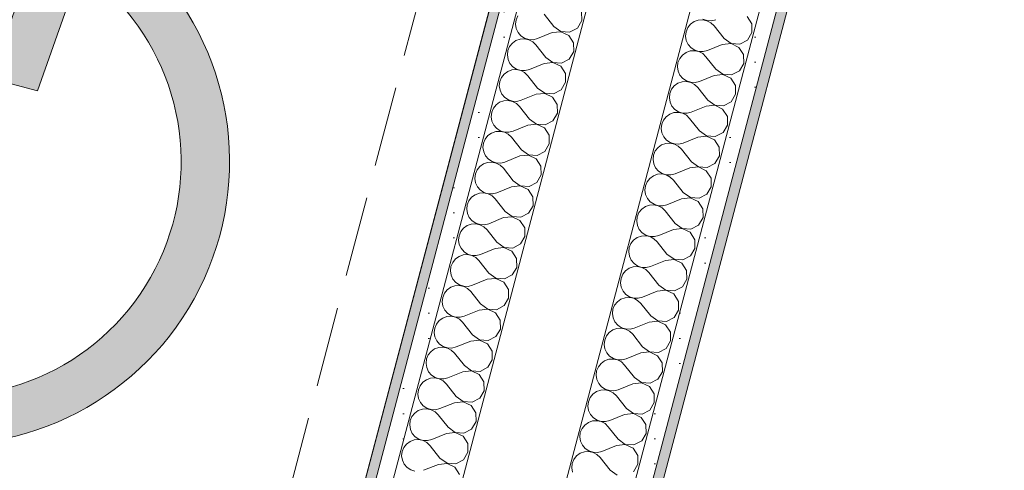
# Model space of a CAD drawing. Header units: millimetres. Extents: x -204291438 to 18864955, y -774833820 to 295284.
# Tile 84 of 87: x 99814 to 101284, y 4116 to 4788. Entities that reach past the tile are written whole.
import ezdxf

# ---------------------------------------------------------------- set-up
doc = ezdxf.new("R2010")
doc.units = ezdxf.units.MM
doc.header["$MEASUREMENT"] = 0
doc.linetypes.add('Krawędzie ukryte', pattern=[170, 120, -50])
for name, color, linetype in [('210-A Strefy', 7, 'Continuous'), ('213-A Wymiarowanie wewnętrzne', 7, 'Continuous'), ('230-A Ściany wewnętrzne', 7, 'Continuous'), ('320-W Umeblowanie', 7, 'Continuous')]:
    doc.layers.add(name, color=color, linetype=linetype)
doc.styles.add('STYL_AUTOMATYCZNY_4', font='arial.ttf')
doc.dimstyles.new('STYL_AUTOMATYCZNY__3', dxfattribs={"dimtxt": 64.999998, "dimasz": 47.5, "dimexe": 0.18, "dimexo": 0.0625, "dimgap": 0, "dimtad": 1, "dimdec": 1, "dimlfac": 0.1, "dimzin": 0, "dimdsep": 46, "dimtxsty": 'STYL_AUTOMATYCZNY_4', "dimblk": 'ARROWHEAD_11', "dimblk1": 'ARROWHEAD_11', "dimblk2": 'ARROWHEAD_11', "dimcen": 0.09, "dimclrd": 30, "dimclre": 30, "dimclrt": 30, "dimazin": 0, "dimtfac": 1, "dimtdec": 4, "dimtmove": 0, "dimatfit": 3, "dimfxl": 0, "dimtolj": 1, "dimtzin": 0, "dimarcsym": 0})
pattern_1 = [(0, (0, 0), (0, 37.5), [0, -37.5])]

# ---------------------------------------------------------------- blocks, each defined once
blk = doc.blocks.new('WC-D_0.6b_83_3', base_point=(103291.1, 3825.5))
at = {"layer": '210-A Strefy', "color": 254, "linetype": 'Continuous', "lineweight": 0, "true_color": 0xdfc8bd, "flags": 128}
blk.add_lwpolyline([(101072, 5226.9), (100501.8, 3065.9), (105288, 1802.9), (105858.2, 3964)], close=True, dxfattribs=at)
blk = doc.blocks.new('WC- NPS_0.6e_89_3', base_point=(99031.6, 4950.1))
at = {"layer": '210-A Strefy', "color": 254, "linetype": 'Continuous', "lineweight": 0, "true_color": 0xdfc8bd, "flags": 128}
blk.add_lwpolyline([(98485.5, 5909.4), (97915.3, 3748.4), (100086, 3175.6), (100656.3, 5336.6)], close=True, dxfattribs=at)
blk = doc.blocks.new('*X2521')
at = {"layer": '230-A Ściany wewnętrzne', "color": 7, "linetype": 'Continuous', "lineweight": 0}
for p, q in [((100907.2, 4782.3), (100900.2, 4793.3)), ((100815.9, 4781.8), (100811.8, 4776.7)), ((100821.3, 4785.6), (100815.9, 4781.8)), ((100827.4, 4787.8), (100821.3, 4785.6)), ((100834, 4788.3), (100827.4, 4787.8)), ((100840.4, 4786.9), (100834, 4788.3)), ((100834.2, 4789.1), (100840.5, 4787.1)), ((100846.2, 4783.8), (100840.4, 4786.9)), ((100840.5, 4787.1), (100847, 4786.9)), ((100851, 4779.3), (100846.2, 4783.8)), ((100847, 4786.9), (100853.4, 4788.5)), ((100865.8, 4760.6), (100851, 4779.3)), ((100907.5, 4769.3), (100907.2, 4782.3)), ((100809.3, 4770.6), (100808.5, 4764.1)), ((100808.5, 4764.1), (100809.5, 4757.6)), ((100811.8, 4776.7), (100809.3, 4770.6)), ((100900.8, 4758.1), (100907.5, 4769.3)), ((100809.5, 4757.6), (100812.3, 4751.6)), ((100812.3, 4751.6), (100816.6, 4746.6)), ((100863.3, 4751.4), (100841.3, 4742.5)), ((100876.3, 4752.8), (100863.3, 4751.4)), ((100865.8, 4760.6), (100876.3, 4753)), ((100876.3, 4753), (100889.3, 4752.1)), ((100888, 4747.2), (100876.3, 4752.8)), ((100889.3, 4752.1), (100900.8, 4758.1)), ((100803.8, 4735.7), (100799.7, 4730.6)), ((100809.1, 4739.6), (100803.8, 4735.7)), ((100815.3, 4741.8), (100809.1, 4739.6)), ((100821.9, 4742.2), (100815.3, 4741.8)), ((100816.6, 4746.6), (100822.1, 4743)), ((100828.3, 4740.9), (100821.9, 4742.2)), ((100822.1, 4743), (100828.3, 4741)), ((100828.3, 4741), (100834.9, 4740.8)), ((100834.1, 4737.8), (100828.3, 4740.9)), ((100838.8, 4733.2), (100834.1, 4737.8)), ((100834.9, 4740.8), (100841.3, 4742.5)), ((100853.6, 4714.6), (100838.8, 4733.2)), ((100895.1, 4736.3), (100888, 4747.2)), ((100895.3, 4723.3), (100895.1, 4736.3)), ((100797.1, 4724.5), (100796.4, 4718)), ((100799.7, 4730.6), (100797.1, 4724.5)), ((100888.7, 4712.1), (100895.3, 4723.3)), ((100796.4, 4718), (100797.4, 4711.5)), ((100797.4, 4711.5), (100800.1, 4705.6)), ((100800.1, 4705.6), (100804.4, 4700.6)), ((100851.2, 4705.4), (100829.1, 4696.4)), ((100864.1, 4706.8), (100851.2, 4705.4)), ((100853.6, 4714.6), (100864.2, 4707)), ((100875.9, 4701.2), (100864.1, 4706.8)), ((100864.2, 4707), (100877.1, 4706)), ((100877.1, 4706), (100888.7, 4712.1)), ((100791.6, 4689.7), (100787.5, 4684.6)), ((100797, 4693.5), (100791.6, 4689.7)), ((100803.1, 4695.7), (100797, 4693.5)), ((100809.7, 4696.2), (100803.1, 4695.7)), ((100804.4, 4700.6), (100809.9, 4697)), ((100816.1, 4694.8), (100809.7, 4696.2)), ((100809.9, 4697), (100816.2, 4695)), ((100821.9, 4691.7), (100816.1, 4694.8)), ((100816.2, 4695), (100822.7, 4694.8)), ((100826.7, 4687.2), (100821.9, 4691.7)), ((100822.7, 4694.8), (100829.1, 4696.4)), ((100882.9, 4690.2), (100875.9, 4701.2)), ((100883.2, 4677.2), (100882.9, 4690.2)), ((100785, 4678.5), (100784.2, 4672)), ((100787.5, 4684.6), (100785, 4678.5)), ((100841.5, 4668.5), (100826.7, 4687.2)), ((100876.5, 4666), (100883.2, 4677.2)), ((100784.2, 4672), (100785.2, 4665.5)), ((100785.2, 4665.5), (100788, 4659.5)), ((100788, 4659.5), (100792.3, 4654.6)), ((100852, 4660.7), (100839, 4659.3)), ((100841.5, 4668.5), (100852, 4660.9)), ((100852, 4660.9), (100865, 4660)), ((100863.7, 4655.1), (100852, 4660.7)), ((100865, 4660), (100876.5, 4666)), ((100784.8, 4647.5), (100779.5, 4643.7)), ((100791, 4649.7), (100784.8, 4647.5)), ((100797.6, 4650.1), (100791, 4649.7)), ((100792.3, 4654.6), (100797.8, 4650.9)), ((100804, 4648.8), (100797.6, 4650.1)), ((100797.8, 4650.9), (100804, 4649)), ((100804, 4649), (100810.6, 4648.8)), ((100809.8, 4645.7), (100804, 4648.8)), ((100814.5, 4641.2), (100809.8, 4645.7)), ((100810.6, 4648.8), (100817, 4650.4)), ((100839, 4659.3), (100817, 4650.4)), ((100870.8, 4644.2), (100863.7, 4655.1)), ((100772.8, 4632.5), (100772.1, 4625.9)), ((100775.4, 4638.5), (100772.8, 4632.5)), ((100779.5, 4643.7), (100775.4, 4638.5)), ((100829.3, 4622.5), (100814.5, 4641.2)), ((100864.4, 4620), (100871, 4631.2)), ((100871, 4631.2), (100870.8, 4644.2)), ((100772.1, 4625.9), (100773.1, 4619.5)), ((100773.1, 4619.5), (100775.8, 4613.5)), ((100829.3, 4622.5), (100839.9, 4614.9)), ((100852.8, 4614), (100864.4, 4620)), ((100772.7, 4601.4), (100767.3, 4597.6)), ((100778.9, 4603.7), (100772.7, 4601.4)), ((100775.8, 4613.5), (100780.1, 4608.5)), ((100785.4, 4604.1), (100778.9, 4603.7)), ((100780.1, 4608.5), (100785.6, 4604.9)), ((100791.8, 4602.7), (100785.4, 4604.1)), ((100785.6, 4604.9), (100791.9, 4602.9)), ((100797.6, 4599.7), (100791.8, 4602.7)), ((100791.9, 4602.9), (100798.4, 4602.7)), ((100798.4, 4602.7), (100804.8, 4604.3)), ((100826.9, 4613.3), (100804.8, 4604.3)), ((100839.8, 4614.7), (100826.9, 4613.3)), ((100851.6, 4609.1), (100839.8, 4614.7)), ((100839.9, 4614.9), (100852.8, 4614)), ((100858.6, 4598.2), (100851.6, 4609.1)), ((100760.7, 4586.4), (100759.9, 4579.9)), ((100763.2, 4592.5), (100760.7, 4586.4)), ((100767.3, 4597.6), (100763.2, 4592.5)), ((100802.4, 4595.1), (100797.6, 4599.7)), ((100817.2, 4576.4), (100802.4, 4595.1)), ((100858.9, 4585.1), (100858.6, 4598.2)), ((100759.9, 4579.9), (100760.9, 4573.4)), ((100760.9, 4573.4), (100763.7, 4567.4)), ((100817.2, 4576.4), (100827.7, 4568.8)), ((100840.7, 4567.9), (100852.2, 4573.9)), ((100852.2, 4573.9), (100858.9, 4585.1)), ((100766.7, 4557.6), (100760.5, 4555.4)), ((100763.7, 4567.4), (100768, 4562.5)), ((100773.3, 4558.1), (100766.7, 4557.6)), ((100768, 4562.5), (100773.5, 4558.9)), ((100779.7, 4556.7), (100773.3, 4558.1)), ((100773.5, 4558.9), (100779.7, 4556.9)), ((100779.7, 4556.9), (100786.3, 4556.7)), ((100785.5, 4553.6), (100779.7, 4556.7)), ((100786.3, 4556.7), (100792.7, 4558.3)), ((100814.7, 4567.2), (100792.7, 4558.3)), ((100827.7, 4568.6), (100814.7, 4567.2)), ((100827.7, 4568.8), (100840.7, 4567.9)), ((100839.4, 4563), (100827.7, 4568.6)), ((100846.5, 4552.1), (100839.4, 4563)), ((100751.1, 4546.4), (100748.5, 4540.4)), ((100755.2, 4551.6), (100751.1, 4546.4)), ((100760.5, 4555.4), (100755.2, 4551.6)), ((100790.2, 4549.1), (100785.5, 4553.6)), ((100805, 4530.4), (100790.2, 4549.1)), ((100846.7, 4539.1), (100846.5, 4552.1)), ((100748.5, 4540.4), (100747.8, 4533.9)), ((100747.8, 4533.9), (100748.8, 4527.4)), ((100748.8, 4527.4), (100751.5, 4521.4)), ((100805, 4530.4), (100815.6, 4522.8)), ((100828.5, 4521.9), (100840.1, 4527.9)), ((100840.1, 4527.9), (100846.7, 4539.1)), ((100751.5, 4521.4), (100755.8, 4516.4)), ((100755.8, 4516.4), (100761.3, 4512.8)), ((100761.3, 4512.8), (100767.6, 4510.8)), ((100802.6, 4521.2), (100780.5, 4512.2)), ((100815.5, 4522.6), (100802.6, 4521.2)), ((100827.3, 4517), (100815.5, 4522.6)), ((100815.6, 4522.8), (100828.5, 4521.9)), ((100834.3, 4506.1), (100827.3, 4517)), ((100738.9, 4500.4), (100736.4, 4494.3)), ((100743, 4505.5), (100738.9, 4500.4)), ((100748.4, 4509.4), (100743, 4505.5)), ((100754.6, 4511.6), (100748.4, 4509.4)), ((100761.1, 4512), (100754.6, 4511.6)), ((100767.5, 4510.6), (100761.1, 4512)), ((100773.3, 4507.6), (100767.5, 4510.6)), ((100767.6, 4510.8), (100774.1, 4510.6)), ((100778.1, 4503), (100773.3, 4507.6)), ((100774.1, 4510.6), (100780.5, 4512.2)), ((100792.9, 4484.4), (100778.1, 4503)), ((100834.6, 4493.1), (100834.3, 4506.1)), ((100736.4, 4494.3), (100735.6, 4487.8)), ((100735.6, 4487.8), (100736.6, 4481.3)), ((100792.9, 4484.4), (100803.4, 4476.7)), ((100827.9, 4481.9), (100834.6, 4493.1)), ((100736.6, 4481.3), (100739.4, 4475.4)), ((100739.4, 4475.4), (100743.7, 4470.4)), ((100743.7, 4470.4), (100749.2, 4466.8)), ((100790.4, 4475.2), (100768.4, 4466.2)), ((100803.4, 4476.6), (100790.4, 4475.2)), ((100803.4, 4476.7), (100816.4, 4475.8)), ((100815.1, 4471), (100803.4, 4476.6)), ((100822.2, 4460), (100815.1, 4471)), ((100816.4, 4475.8), (100827.9, 4481.9)), ((100726.8, 4454.4), (100724.2, 4448.3)), ((100730.9, 4459.5), (100726.8, 4454.4)), ((100736.2, 4463.3), (100730.9, 4459.5)), ((100742.4, 4465.5), (100736.2, 4463.3)), ((100749, 4466), (100742.4, 4465.5)), ((100755.4, 4464.6), (100749, 4466)), ((100749.2, 4466.8), (100755.4, 4464.8)), ((100755.4, 4464.8), (100762, 4464.6)), ((100761.2, 4461.5), (100755.4, 4464.6)), ((100765.9, 4457), (100761.2, 4461.5)), ((100762, 4464.6), (100768.4, 4466.2)), ((100780.7, 4438.3), (100765.9, 4457)), ((100822.4, 4447), (100822.2, 4460)), ((100724.2, 4448.3), (100723.5, 4441.8)), ((100723.5, 4441.8), (100724.5, 4435.3)), ((100815.8, 4435.8), (100822.4, 4447)), ((100724.5, 4435.3), (100727.2, 4429.3)), ((100727.2, 4429.3), (100731.5, 4424.3)), ((100778.3, 4429.1), (100756.2, 4420.2)), ((100791.2, 4430.5), (100778.3, 4429.1)), ((100780.7, 4438.3), (100791.3, 4430.7)), ((100803, 4424.9), (100791.2, 4430.5)), ((100791.3, 4430.7), (100804.2, 4429.8)), ((100810, 4414), (100803, 4424.9)), ((100804.2, 4429.8), (100815.8, 4435.8)), ((100718.7, 4413.4), (100714.6, 4408.3)), ((100724.1, 4417.3), (100718.7, 4413.4)), ((100730.3, 4419.5), (100724.1, 4417.3)), ((100736.8, 4419.9), (100730.3, 4419.5)), ((100731.5, 4424.3), (100737, 4420.7)), ((100743.2, 4418.6), (100736.8, 4419.9)), ((100737, 4420.7), (100743.3, 4418.7)), ((100749, 4415.5), (100743.2, 4418.6)), ((100743.3, 4418.7), (100749.8, 4418.5)), ((100753.8, 4410.9), (100749, 4415.5)), ((100749.8, 4418.5), (100756.2, 4420.2)), ((100768.6, 4392.3), (100753.8, 4410.9)), ((100810.3, 4401), (100810, 4414)), ((100712.1, 4402.2), (100711.3, 4395.7)), ((100711.3, 4395.7), (100712.3, 4389.2)), ((100714.6, 4408.3), (100712.1, 4402.2)), ((100803.6, 4389.8), (100810.3, 4401)), ((100712.3, 4389.2), (100715.1, 4383.3)), ((100715.1, 4383.3), (100719.4, 4378.3)), ((100766.1, 4383.1), (100744.1, 4374.1)), ((100779.1, 4384.5), (100766.1, 4383.1)), ((100768.6, 4392.3), (100779.1, 4384.7)), ((100779.1, 4384.7), (100792.1, 4383.7)), ((100790.8, 4378.9), (100779.1, 4384.5)), ((100792.1, 4383.7), (100803.6, 4389.8)), ((100706.6, 4367.4), (100702.5, 4362.3)), ((100711.9, 4371.2), (100706.6, 4367.4)), ((100718.1, 4373.4), (100711.9, 4371.2)), ((100724.7, 4373.9), (100718.1, 4373.4)), ((100719.4, 4378.3), (100724.9, 4374.7)), ((100731.1, 4372.5), (100724.7, 4373.9)), ((100724.9, 4374.7), (100731.1, 4372.7)), ((100731.1, 4372.7), (100737.7, 4372.5)), ((100736.9, 4369.4), (100731.1, 4372.5)), ((100741.6, 4364.9), (100736.9, 4369.4)), ((100737.7, 4372.5), (100744.1, 4374.1)), ((100797.9, 4367.9), (100790.8, 4378.9)), ((100798.1, 4354.9), (100797.9, 4367.9)), ((100699.9, 4356.2), (100699.2, 4349.7)), ((100702.5, 4362.3), (100699.9, 4356.2)), ((100756.4, 4346.2), (100741.6, 4364.9)), ((100791.5, 4343.7), (100798.1, 4354.9)), ((100699.2, 4349.7), (100700.2, 4343.2)), ((100700.2, 4343.2), (100702.9, 4337.2)), ((100702.9, 4337.2), (100707.2, 4332.3)), ((100754, 4337), (100731.9, 4328.1)), ((100766.9, 4338.4), (100754, 4337)), ((100756.4, 4346.2), (100767, 4338.6)), ((100778.7, 4332.8), (100766.9, 4338.4)), ((100767, 4338.6), (100779.9, 4337.7)), ((100779.9, 4337.7), (100791.5, 4343.7)), ((100699.8, 4325.2), (100694.4, 4321.4)), ((100706, 4327.4), (100699.8, 4325.2)), ((100712.5, 4327.8), (100706, 4327.4)), ((100707.2, 4332.3), (100712.7, 4328.6)), ((100718.9, 4326.5), (100712.5, 4327.8)), ((100712.7, 4328.6), (100719, 4326.7)), ((100724.7, 4323.4), (100718.9, 4326.5)), ((100719, 4326.7), (100725.5, 4326.5)), ((100729.5, 4318.9), (100724.7, 4323.4)), ((100725.5, 4326.5), (100731.9, 4328.1)), ((100785.7, 4321.9), (100778.7, 4332.8)), ((100786, 4308.9), (100785.7, 4321.9)), ((100687.8, 4310.2), (100687, 4303.6)), ((100690.3, 4316.2), (100687.8, 4310.2)), ((100694.4, 4321.4), (100690.3, 4316.2)), ((100744.3, 4300.2), (100729.5, 4318.9)), ((100779.3, 4297.7), (100786, 4308.9)), ((100687, 4303.6), (100688, 4297.2)), ((100688, 4297.2), (100690.8, 4291.2)), ((100754.8, 4292.4), (100741.8, 4291)), ((100744.3, 4300.2), (100754.8, 4292.6)), ((100754.8, 4292.6), (100767.8, 4291.7)), ((100766.5, 4286.8), (100754.8, 4292.4)), ((100767.8, 4291.7), (100779.3, 4297.7)), ((100687.6, 4279.1), (100682.3, 4275.3)), ((100693.8, 4281.4), (100687.6, 4279.1)), ((100690.8, 4291.2), (100695.1, 4286.2)), ((100700.4, 4281.8), (100693.8, 4281.4)), ((100695.1, 4286.2), (100700.6, 4282.6)), ((100706.8, 4280.4), (100700.4, 4281.8)), ((100700.6, 4282.6), (100706.8, 4280.6)), ((100706.8, 4280.6), (100713.4, 4280.4)), ((100712.6, 4277.4), (100706.8, 4280.4)), ((100713.4, 4280.4), (100719.8, 4282)), ((100741.8, 4291), (100719.8, 4282)), ((100773.6, 4275.9), (100766.5, 4286.8)), ((100675.6, 4264.1), (100674.9, 4257.6)), ((100678.2, 4270.2), (100675.6, 4264.1)), ((100682.3, 4275.3), (100678.2, 4270.2)), ((100717.3, 4272.8), (100712.6, 4277.4)), ((100732.1, 4254.1), (100717.3, 4272.8)), ((100767.2, 4251.6), (100773.8, 4262.8)), ((100773.8, 4262.8), (100773.6, 4275.9)), ((100674.9, 4257.6), (100675.9, 4251.1)), ((100675.9, 4251.1), (100678.7, 4245.1)), ((100732.1, 4254.1), (100742.7, 4246.5)), ((100755.6, 4245.6), (100767.2, 4251.6)), ((100681.7, 4235.3), (100675.5, 4233.1)), ((100678.7, 4245.1), (100682.9, 4240.2)), ((100688.2, 4235.8), (100681.7, 4235.3)), ((100682.9, 4240.2), (100688.4, 4236.6)), ((100694.6, 4234.4), (100688.2, 4235.8)), ((100688.4, 4236.6), (100694.7, 4234.6)), ((100700.4, 4231.3), (100694.6, 4234.4)), ((100694.7, 4234.6), (100701.2, 4234.4)), ((100701.2, 4234.4), (100707.6, 4236)), ((100729.7, 4244.9), (100707.6, 4236)), ((100742.6, 4246.3), (100729.7, 4244.9)), ((100754.4, 4240.7), (100742.6, 4246.3)), ((100742.7, 4246.5), (100755.6, 4245.6)), ((100761.4, 4229.8), (100754.4, 4240.7)), ((100666, 4224.1), (100663.5, 4218.1)), ((100670.1, 4229.3), (100666, 4224.1)), ((100675.5, 4233.1), (100670.1, 4229.3)), ((100705.2, 4226.8), (100700.4, 4231.3)), ((100720, 4208.1), (100705.2, 4226.8)), ((100761.7, 4216.8), (100761.4, 4229.8)), ((100663.5, 4218.1), (100662.7, 4211.6)), ((100662.7, 4211.6), (100663.7, 4205.1)), ((100663.7, 4205.1), (100666.5, 4199.1)), ((100720, 4208.1), (100730.5, 4200.5)), ((100743.5, 4199.6), (100755, 4205.6)), ((100755, 4205.6), (100761.7, 4216.8)), ((100669.5, 4189.3), (100663.3, 4187.1)), ((100666.5, 4199.1), (100670.8, 4194.1)), ((100676.1, 4189.7), (100669.5, 4189.3)), ((100670.8, 4194.1), (100676.3, 4190.5)), ((100682.5, 4188.3), (100676.1, 4189.7)), ((100676.3, 4190.5), (100682.5, 4188.5)), ((100689.1, 4188.3), (100695.5, 4189.9)), ((100717.5, 4198.9), (100695.5, 4189.9)), ((100730.5, 4200.3), (100717.5, 4198.9)), ((100730.5, 4200.5), (100743.5, 4199.6)), ((100742.2, 4194.7), (100730.5, 4200.3)), ((100749.3, 4183.8), (100742.2, 4194.7)), ((100653.9, 4178.1), (100651.3, 4172)), ((100658, 4183.2), (100653.9, 4178.1)), ((100663.3, 4187.1), (100658, 4183.2)), ((100682.5, 4188.5), (100689.1, 4188.3)), ((100688.3, 4185.3), (100682.5, 4188.3)), ((100693, 4180.7), (100688.3, 4185.3)), ((100707.8, 4162.1), (100693, 4180.7)), ((100749.5, 4170.8), (100749.3, 4183.8)), ((100651.3, 4172), (100650.6, 4165.5)), ((100650.6, 4165.5), (100651.6, 4159)), ((100707.8, 4162.1), (100718.4, 4154.4)), ((100742.9, 4159.6), (100749.5, 4170.8)), ((100651.6, 4159), (100654.4, 4153.1)), ((100654.4, 4153.1), (100658.6, 4148.1)), ((100658.6, 4148.1), (100664.1, 4144.5)), ((100705.4, 4152.8), (100683.3, 4143.9)), ((100718.3, 4154.3), (100705.4, 4152.8)), ((100730.1, 4148.7), (100718.3, 4154.3)), ((100718.4, 4154.4), (100731.3, 4153.5)), ((100737.1, 4137.7), (100730.1, 4148.7)), ((100731.3, 4153.5), (100742.9, 4159.6)), ((100641.7, 4132), (100639.2, 4126)), ((100645.8, 4137.2), (100641.7, 4132)), ((100651.2, 4141), (100645.8, 4137.2)), ((100657.4, 4143.2), (100651.2, 4141)), ((100663.9, 4143.7), (100657.4, 4143.2)), ((100670.3, 4142.3), (100663.9, 4143.7)), ((100664.1, 4144.5), (100670.4, 4142.5)), ((100676.1, 4139.2), (100670.3, 4142.3)), ((100670.4, 4142.5), (100676.9, 4142.3)), ((100680.9, 4134.7), (100676.1, 4139.2)), ((100676.9, 4142.3), (100683.3, 4143.9)), ((100695.7, 4116), (100680.9, 4134.7)), ((100737.4, 4124.7), (100737.1, 4137.7)), ((100639.2, 4126), (100638.4, 4119.5)), ((100638.4, 4119.5), (100639.4, 4113)), ((100695.7, 4116), (100706.2, 4108.4)), ((100730.7, 4113.5), (100737.4, 4124.7))]:
    blk.add_line(p, q, dxfattribs=at)
blk = doc.blocks.new('*X2522')
at = {"layer": '230-A Ściany wewnętrzne', "color": 7, "linetype": 'Continuous', "lineweight": 0}
for p, q in [((100557.9, 4794.4), (100555.4, 4788.3)), ((100611.9, 4778.4), (100597.1, 4797)), ((100653.6, 4787.1), (100653.3, 4800.1)), ((100555.4, 4788.3), (100554.6, 4781.8)), ((100554.6, 4781.8), (100555.7, 4775.3)), ((100611.9, 4778.4), (100622.4, 4770.7)), ((100646.9, 4775.9), (100653.6, 4787.1)), ((100555.7, 4775.3), (100558.4, 4769.4)), ((100558.4, 4769.4), (100562.7, 4764.4)), ((100562.7, 4764.4), (100568.2, 4760.8)), ((100609.5, 4769.2), (100587.4, 4760.2)), ((100622.4, 4770.6), (100609.5, 4769.2)), ((100622.4, 4770.7), (100635.4, 4769.8)), ((100634.1, 4765), (100622.4, 4770.6)), ((100641.2, 4754), (100634.1, 4765)), ((100635.4, 4769.8), (100646.9, 4775.9)), ((100545.8, 4748.4), (100543.3, 4742.3)), ((100549.9, 4753.5), (100545.8, 4748.4)), ((100555.2, 4757.3), (100549.9, 4753.5)), ((100561.4, 4759.5), (100555.2, 4757.3)), ((100568, 4760), (100561.4, 4759.5)), ((100574.4, 4758.6), (100568, 4760)), ((100568.2, 4760.8), (100574.5, 4758.8)), ((100580.2, 4755.5), (100574.4, 4758.6)), ((100574.5, 4758.8), (100581, 4758.6)), ((100585, 4751), (100580.2, 4755.5)), ((100581, 4758.6), (100587.4, 4760.2)), ((100599.7, 4732.3), (100585, 4751)), ((100641.4, 4741), (100641.2, 4754)), ((100543.3, 4742.3), (100542.5, 4735.8)), ((100542.5, 4735.8), (100543.5, 4729.3)), ((100634.8, 4729.8), (100641.4, 4741)), ((100543.5, 4729.3), (100546.3, 4723.3)), ((100546.3, 4723.3), (100550.6, 4718.3)), ((100550.6, 4718.3), (100556, 4714.7)), ((100597.3, 4723.1), (100575.2, 4714.2)), ((100610.2, 4724.5), (100597.3, 4723.1)), ((100599.7, 4732.3), (100610.3, 4724.7)), ((100622, 4718.9), (100610.2, 4724.5)), ((100610.3, 4724.7), (100623.3, 4723.8)), ((100629, 4708), (100622, 4718.9)), ((100623.3, 4723.8), (100634.8, 4729.8)), ((100537.7, 4707.4), (100533.7, 4702.3)), ((100543.1, 4711.3), (100537.7, 4707.4)), ((100549.3, 4713.5), (100543.1, 4711.3)), ((100555.8, 4713.9), (100549.3, 4713.5)), ((100562.3, 4712.6), (100555.8, 4713.9)), ((100556, 4714.7), (100562.3, 4712.7)), ((100562.3, 4712.7), (100568.9, 4712.5)), ((100568.1, 4709.5), (100562.3, 4712.6)), ((100572.8, 4704.9), (100568.1, 4709.5)), ((100568.9, 4712.5), (100575.2, 4714.2)), ((100587.6, 4686.3), (100572.8, 4704.9)), ((100629.3, 4695), (100629, 4708)), ((100531.1, 4696.2), (100530.3, 4689.7)), ((100530.3, 4689.7), (100531.4, 4683.2)), ((100533.7, 4702.3), (100531.1, 4696.2)), ((100622.6, 4683.8), (100629.3, 4695)), ((100531.4, 4683.2), (100534.1, 4677.3)), ((100534.1, 4677.3), (100538.4, 4672.3)), ((100585.2, 4677.1), (100563.1, 4668.1)), ((100598.1, 4678.5), (100585.2, 4677.1)), ((100587.6, 4686.3), (100598.1, 4678.7)), ((100598.1, 4678.7), (100611.1, 4677.7)), ((100609.8, 4672.9), (100598.1, 4678.5)), ((100611.1, 4677.7), (100622.6, 4683.8)), ((100525.6, 4661.4), (100521.5, 4656.3)), ((100530.9, 4665.2), (100525.6, 4661.4)), ((100537.1, 4667.4), (100530.9, 4665.2)), ((100543.7, 4667.9), (100537.1, 4667.4)), ((100538.4, 4672.3), (100543.9, 4668.7)), ((100550.1, 4666.5), (100543.7, 4667.9)), ((100543.9, 4668.7), (100550.2, 4666.7)), ((100555.9, 4663.4), (100550.1, 4666.5)), ((100550.2, 4666.7), (100556.7, 4666.5)), ((100560.7, 4658.9), (100555.9, 4663.4)), ((100556.7, 4666.5), (100563.1, 4668.1)), ((100616.9, 4661.9), (100609.8, 4672.9)), ((100617.1, 4648.9), (100616.9, 4661.9)), ((100519, 4650.2), (100518.2, 4643.7)), ((100521.5, 4656.3), (100519, 4650.2)), ((100575.4, 4640.2), (100560.7, 4658.9)), ((100610.5, 4637.7), (100617.1, 4648.9)), ((100518.2, 4643.7), (100519.2, 4637.2)), ((100519.2, 4637.2), (100522, 4631.2)), ((100522, 4631.2), (100526.3, 4626.3)), ((100573, 4631), (100550.9, 4622.1)), ((100585.9, 4632.4), (100573, 4631)), ((100575.4, 4640.2), (100586, 4632.6)), ((100597.7, 4626.8), (100585.9, 4632.4)), ((100586, 4632.6), (100599, 4631.7)), ((100599, 4631.7), (100610.5, 4637.7)), ((100518.8, 4619.2), (100513.4, 4615.4)), ((100525, 4621.4), (100518.8, 4619.2)), ((100531.5, 4621.8), (100525, 4621.4)), ((100526.3, 4626.3), (100531.7, 4622.6)), ((100538, 4620.5), (100531.5, 4621.8)), ((100531.7, 4622.6), (100538, 4620.7)), ((100538, 4620.7), (100544.6, 4620.5)), ((100543.8, 4617.4), (100538, 4620.5)), ((100548.5, 4612.9), (100543.8, 4617.4)), ((100544.6, 4620.5), (100550.9, 4622.1)), ((100604.7, 4615.9), (100597.7, 4626.8)), ((100605, 4602.9), (100604.7, 4615.9)), ((100506.8, 4604.2), (100506, 4597.6)), ((100509.4, 4610.2), (100506.8, 4604.2)), ((100513.4, 4615.4), (100509.4, 4610.2)), ((100563.3, 4594.2), (100548.5, 4612.9)), ((100598.3, 4591.7), (100605, 4602.9)), ((100506, 4597.6), (100507.1, 4591.2)), ((100507.1, 4591.2), (100509.8, 4585.2)), ((100573.8, 4586.4), (100560.9, 4585)), ((100563.3, 4594.2), (100573.8, 4586.6)), ((100573.8, 4586.6), (100586.8, 4585.7)), ((100585.5, 4580.8), (100573.8, 4586.4)), ((100586.8, 4585.7), (100598.3, 4591.7)), ((100506.6, 4573.1), (100501.3, 4569.3)), ((100512.8, 4575.4), (100506.6, 4573.1)), ((100509.8, 4585.2), (100514.1, 4580.2)), ((100519.4, 4575.8), (100512.8, 4575.4)), ((100514.1, 4580.2), (100519.6, 4576.6)), ((100525.8, 4574.4), (100519.4, 4575.8)), ((100519.6, 4576.6), (100525.9, 4574.6)), ((100531.6, 4571.4), (100525.8, 4574.4)), ((100525.9, 4574.6), (100532.4, 4574.4)), ((100536.4, 4566.8), (100531.6, 4571.4)), ((100532.4, 4574.4), (100538.8, 4576)), ((100560.9, 4585), (100538.8, 4576)), ((100592.6, 4569.9), (100585.5, 4580.8)), ((100494.7, 4558.1), (100493.9, 4551.6)), ((100497.2, 4564.2), (100494.7, 4558.1)), ((100501.3, 4569.3), (100497.2, 4564.2)), ((100551.1, 4548.1), (100536.4, 4566.8)), ((100586.2, 4545.6), (100592.8, 4556.8)), ((100592.8, 4556.8), (100592.6, 4569.9)), ((100493.9, 4551.6), (100494.9, 4545.1)), ((100494.9, 4545.1), (100497.7, 4539.1)), ((100551.1, 4548.1), (100561.7, 4540.5)), ((100574.7, 4539.6), (100586.2, 4545.6)), ((100500.7, 4529.3), (100494.5, 4527.1)), ((100497.7, 4539.1), (100502, 4534.2)), ((100507.2, 4529.8), (100500.7, 4529.3)), ((100502, 4534.2), (100507.4, 4530.6)), ((100513.7, 4528.4), (100507.2, 4529.8)), ((100507.4, 4530.6), (100513.7, 4528.6)), ((100513.7, 4528.6), (100520.3, 4528.4)), ((100519.5, 4525.3), (100513.7, 4528.4)), ((100520.3, 4528.4), (100526.6, 4530)), ((100548.7, 4538.9), (100526.6, 4530)), ((100561.6, 4540.3), (100548.7, 4538.9)), ((100573.4, 4534.7), (100561.6, 4540.3)), ((100561.7, 4540.5), (100574.7, 4539.6)), ((100580.4, 4523.8), (100573.4, 4534.7)), ((100485.1, 4518.1), (100482.5, 4512.1)), ((100489.1, 4523.3), (100485.1, 4518.1)), ((100494.5, 4527.1), (100489.1, 4523.3)), ((100524.2, 4520.8), (100519.5, 4525.3)), ((100539, 4502.1), (100524.2, 4520.8)), ((100580.7, 4510.8), (100580.4, 4523.8)), ((100482.5, 4512.1), (100481.7, 4505.6)), ((100481.7, 4505.6), (100482.8, 4499.1)), ((100482.8, 4499.1), (100485.5, 4493.1)), ((100539, 4502.1), (100549.5, 4494.5)), ((100562.5, 4493.6), (100574, 4499.6)), ((100574, 4499.6), (100580.7, 4510.8)), ((100488.5, 4483.3), (100482.3, 4481.1)), ((100485.5, 4493.1), (100489.8, 4488.1)), ((100495.1, 4483.7), (100488.5, 4483.3)), ((100489.8, 4488.1), (100495.3, 4484.5)), ((100501.5, 4482.3), (100495.1, 4483.7)), ((100495.3, 4484.5), (100501.6, 4482.5)), ((100508.1, 4482.3), (100514.5, 4483.9)), ((100536.6, 4492.9), (100514.5, 4483.9)), ((100549.5, 4494.3), (100536.6, 4492.9)), ((100549.5, 4494.5), (100562.5, 4493.6)), ((100561.2, 4488.7), (100549.5, 4494.3)), ((100568.3, 4477.8), (100561.2, 4488.7)), ((100472.9, 4472.1), (100470.4, 4466)), ((100477, 4477.2), (100472.9, 4472.1)), ((100482.3, 4481.1), (100477, 4477.2)), ((100507.3, 4479.3), (100501.5, 4482.3)), ((100501.6, 4482.5), (100508.1, 4482.3)), ((100512.1, 4474.7), (100507.3, 4479.3)), ((100526.8, 4456.1), (100512.1, 4474.7)), ((100568.5, 4464.8), (100568.3, 4477.8)), ((100470.4, 4466), (100469.6, 4459.5)), ((100469.6, 4459.5), (100470.6, 4453)), ((100526.8, 4456.1), (100537.4, 4448.4)), ((100561.9, 4453.6), (100568.5, 4464.8)), ((100470.6, 4453), (100473.4, 4447.1)), ((100473.4, 4447.1), (100477.7, 4442.1)), ((100477.7, 4442.1), (100483.1, 4438.5)), ((100524.4, 4446.8), (100502.3, 4437.9)), ((100537.3, 4448.3), (100524.4, 4446.8)), ((100549.1, 4442.7), (100537.3, 4448.3)), ((100537.4, 4448.4), (100550.4, 4447.5)), ((100556.1, 4431.7), (100549.1, 4442.7)), ((100550.4, 4447.5), (100561.9, 4453.6)), ((100460.8, 4426.1), (100458.2, 4420)), ((100464.8, 4431.2), (100460.8, 4426.1)), ((100470.2, 4435), (100464.8, 4431.2)), ((100476.4, 4437.2), (100470.2, 4435)), ((100482.9, 4437.7), (100476.4, 4437.2)), ((100489.4, 4436.3), (100482.9, 4437.7)), ((100483.1, 4438.5), (100489.4, 4436.5)), ((100489.4, 4436.5), (100496, 4436.3)), ((100495.2, 4433.2), (100489.4, 4436.3)), ((100499.9, 4428.7), (100495.2, 4433.2)), ((100496, 4436.3), (100502.3, 4437.9)), ((100514.7, 4410), (100499.9, 4428.7)), ((100556.4, 4418.7), (100556.1, 4431.7)), ((100458.2, 4420), (100457.4, 4413.5)), ((100457.4, 4413.5), (100458.5, 4407)), ((100514.7, 4410), (100525.2, 4402.4)), ((100549.7, 4407.5), (100556.4, 4418.7)), ((100458.5, 4407), (100461.2, 4401)), ((100461.2, 4401), (100465.5, 4396)), ((100465.5, 4396), (100471, 4392.4)), ((100512.3, 4400.8), (100490.2, 4391.9)), ((100525.2, 4402.2), (100512.3, 4400.8)), ((100525.2, 4402.4), (100538.2, 4401.5)), ((100536.9, 4396.6), (100525.2, 4402.2)), ((100544, 4385.7), (100536.9, 4396.6)), ((100538.2, 4401.5), (100549.7, 4407.5)), ((100452.7, 4385.1), (100448.6, 4380)), ((100458, 4389), (100452.7, 4385.1)), ((100464.2, 4391.2), (100458, 4389)), ((100470.8, 4391.6), (100464.2, 4391.2)), ((100477.2, 4390.3), (100470.8, 4391.6)), ((100471, 4392.4), (100477.3, 4390.4)), ((100483, 4387.2), (100477.2, 4390.3)), ((100477.3, 4390.4), (100483.8, 4390.2)), ((100487.8, 4382.6), (100483, 4387.2)), ((100483.8, 4390.2), (100490.2, 4391.9)), ((100502.5, 4364), (100487.8, 4382.6)), ((100544.2, 4372.7), (100544, 4385.7)), ((100446.1, 4373.9), (100445.3, 4367.4)), ((100445.3, 4367.4), (100446.3, 4360.9)), ((100448.6, 4380), (100446.1, 4373.9)), ((100537.6, 4361.5), (100544.2, 4372.7)), ((100446.3, 4360.9), (100449.1, 4355)), ((100449.1, 4355), (100453.4, 4350)), ((100500.1, 4354.8), (100478, 4345.8)), ((100513, 4356.2), (100500.1, 4354.8)), ((100502.5, 4364), (100513.1, 4356.4)), ((100524.8, 4350.6), (100513, 4356.2)), ((100513.1, 4356.4), (100526.1, 4355.4)), ((100526.1, 4355.4), (100537.6, 4361.5)), ((100440.5, 4339.1), (100436.5, 4334)), ((100445.9, 4342.9), (100440.5, 4339.1)), ((100452.1, 4345.1), (100445.9, 4342.9)), ((100458.6, 4345.6), (100452.1, 4345.1)), ((100453.4, 4350), (100458.8, 4346.4)), ((100465.1, 4344.2), (100458.6, 4345.6)), ((100458.8, 4346.4), (100465.1, 4344.4)), ((100465.1, 4344.4), (100471.7, 4344.2)), ((100470.9, 4341.1), (100465.1, 4344.2)), ((100475.6, 4336.6), (100470.9, 4341.1)), ((100471.7, 4344.2), (100478, 4345.8)), ((100490.4, 4317.9), (100475.6, 4336.6)), ((100531.8, 4339.6), (100524.8, 4350.6)), ((100532.1, 4326.6), (100531.8, 4339.6)), ((100433.9, 4327.9), (100433.1, 4321.4)), ((100436.5, 4334), (100433.9, 4327.9)), ((100525.4, 4315.4), (100532.1, 4326.6)), ((100433.1, 4321.4), (100434.2, 4314.9)), ((100434.2, 4314.9), (100436.9, 4308.9)), ((100436.9, 4308.9), (100441.2, 4304)), ((100488, 4308.7), (100465.9, 4299.8)), ((100500.9, 4310.1), (100488, 4308.7)), ((100490.4, 4317.9), (100500.9, 4310.3)), ((100500.9, 4310.3), (100513.9, 4309.4)), ((100512.6, 4304.5), (100500.9, 4310.1)), ((100513.9, 4309.4), (100525.4, 4315.4)), ((100428.4, 4293.1), (100424.3, 4287.9)), ((100433.7, 4296.9), (100428.4, 4293.1)), ((100439.9, 4299.1), (100433.7, 4296.9)), ((100446.5, 4299.5), (100439.9, 4299.1)), ((100441.2, 4304), (100446.7, 4300.3)), ((100452.9, 4298.2), (100446.5, 4299.5)), ((100446.7, 4300.3), (100453, 4298.4)), ((100458.7, 4295.1), (100452.9, 4298.2)), ((100453, 4298.4), (100459.5, 4298.2)), ((100463.5, 4290.6), (100458.7, 4295.1)), ((100459.5, 4298.2), (100465.9, 4299.8)), ((100519.7, 4293.6), (100512.6, 4304.5)), ((100519.9, 4280.6), (100519.7, 4293.6)), ((100421.8, 4281.9), (100421, 4275.3)), ((100424.3, 4287.9), (100421.8, 4281.9)), ((100478.2, 4271.9), (100463.5, 4290.6)), ((100513.3, 4269.4), (100519.9, 4280.6)), ((100421, 4275.3), (100422, 4268.9)), ((100422, 4268.9), (100424.8, 4262.9)), ((100424.8, 4262.9), (100429.1, 4257.9)), ((100475.8, 4262.7), (100453.7, 4253.7)), ((100488.7, 4264.1), (100475.8, 4262.7)), ((100478.2, 4271.9), (100488.8, 4264.3)), ((100500.5, 4258.5), (100488.7, 4264.1)), ((100488.8, 4264.3), (100501.8, 4263.4)), ((100501.8, 4263.4), (100513.3, 4269.4)), ((100421.6, 4250.8), (100416.3, 4247)), ((100427.8, 4253.1), (100421.6, 4250.8)), ((100434.3, 4253.5), (100427.8, 4253.1)), ((100429.1, 4257.9), (100434.5, 4254.3)), ((100440.8, 4252.1), (100434.3, 4253.5)), ((100434.5, 4254.3), (100440.8, 4252.3)), ((100440.8, 4252.3), (100447.4, 4252.1)), ((100446.6, 4249.1), (100440.8, 4252.1)), ((100451.3, 4244.5), (100446.6, 4249.1)), ((100447.4, 4252.1), (100453.7, 4253.7)), ((100507.5, 4247.6), (100500.5, 4258.5)), ((100409.6, 4235.8), (100408.8, 4229.3)), ((100412.2, 4241.9), (100409.6, 4235.8)), ((100416.3, 4247), (100412.2, 4241.9)), ((100466.1, 4225.8), (100451.3, 4244.5)), ((100501.1, 4223.3), (100507.8, 4234.5)), ((100507.8, 4234.5), (100507.5, 4247.6)), ((100408.8, 4229.3), (100409.9, 4222.8)), ((100409.9, 4222.8), (100412.6, 4216.8)), ((100466.1, 4225.8), (100476.6, 4218.2)), ((100489.6, 4217.3), (100501.1, 4223.3)), ((100409.4, 4204.8), (100404.1, 4201)), ((100415.6, 4207), (100409.4, 4204.8)), ((100412.6, 4216.8), (100416.9, 4211.9)), ((100422.2, 4207.4), (100415.6, 4207)), ((100416.9, 4211.9), (100422.4, 4208.3)), ((100428.6, 4206.1), (100422.2, 4207.4)), ((100422.4, 4208.3), (100428.7, 4206.3)), ((100434.4, 4203), (100428.6, 4206.1)), ((100428.7, 4206.3), (100435.2, 4206.1)), ((100435.2, 4206.1), (100441.6, 4207.7)), ((100463.7, 4216.6), (100441.6, 4207.7)), ((100476.6, 4218), (100463.7, 4216.6)), ((100476.6, 4218.2), (100489.6, 4217.3)), ((100488.3, 4212.4), (100476.6, 4218)), ((100495.4, 4201.5), (100488.3, 4212.4)), ((100397.5, 4189.8), (100396.7, 4183.3)), ((100400, 4195.8), (100397.5, 4189.8)), ((100404.1, 4201), (100400, 4195.8)), ((100439.2, 4198.5), (100434.4, 4203)), ((100453.9, 4179.8), (100439.2, 4198.5)), ((100495.6, 4188.5), (100495.4, 4201.5)), ((100396.7, 4183.3), (100397.7, 4176.8)), ((100397.7, 4176.8), (100400.5, 4170.8)), ((100453.9, 4179.8), (100464.5, 4172.2)), ((100477.5, 4171.3), (100489, 4177.3)), ((100489, 4177.3), (100495.6, 4188.5)), ((100403.5, 4161), (100397.3, 4158.7)), ((100400.5, 4170.8), (100404.8, 4165.8)), ((100410, 4161.4), (100403.5, 4161)), ((100404.8, 4165.8), (100410.2, 4162.2)), ((100416.5, 4160), (100410, 4161.4)), ((100410.2, 4162.2), (100416.5, 4160.2)), ((100416.5, 4160.2), (100423.1, 4160)), ((100422.3, 4157), (100416.5, 4160)), ((100423.1, 4160), (100429.4, 4161.6)), ((100451.5, 4170.6), (100429.4, 4161.6)), ((100464.4, 4172), (100451.5, 4170.6)), ((100476.2, 4166.4), (100464.4, 4172)), ((100464.5, 4172.2), (100477.5, 4171.3)), ((100483.2, 4155.5), (100476.2, 4166.4)), ((100387.9, 4149.8), (100385.3, 4143.7)), ((100392, 4154.9), (100387.9, 4149.8)), ((100397.3, 4158.7), (100392, 4154.9)), ((100427, 4152.4), (100422.3, 4157)), ((100441.8, 4133.8), (100427, 4152.4)), ((100483.5, 4142.5), (100483.2, 4155.5)), ((100385.3, 4143.7), (100384.5, 4137.2)), ((100384.5, 4137.2), (100385.6, 4130.7)), ((100385.6, 4130.7), (100388.3, 4124.8)), ((100441.8, 4133.8), (100452.3, 4126.1)), ((100465.3, 4125.2), (100476.8, 4131.3)), ((100476.8, 4131.3), (100483.5, 4142.5)), ((100388.3, 4124.8), (100392.6, 4119.8)), ((100392.6, 4119.8), (100398.1, 4116.2)), ((100398.1, 4116.2), (100404.4, 4114.2)), ((100439.4, 4124.5), (100417.3, 4115.6)), ((100452.3, 4126), (100439.4, 4124.5)), ((100452.3, 4126.1), (100465.3, 4125.2)), ((100464, 4120.4), (100452.3, 4126)), ((100471.1, 4109.4), (100464, 4120.4))]:
    blk.add_line(p, q, dxfattribs=at)
blk = doc.blocks.new('Ściana_461_3', base_point=(100887.1, 5368.8))
at = {"layer": '230-A Ściany wewnętrzne', "linetype": 'Continuous', "lineweight": 0, "true_color": 0x000000}
for points in [[(100656.3, 5336.6), (100086, 3175.6), (100100.5, 3171.8), (100670.8, 5332.8)], [(100501.8, 3065.9), (101072, 5226.9), (101057.5, 5230.7), (100487.3, 3069.7)]]:
    blk.add_hatch(color=18, dxfattribs=at).paths.add_polyline_path(points)
h = blk.add_hatch(dxfattribs=at)
h.set_pattern_fill('Gips_0003', color=18, style=0, pattern_type=2)
h.set_pattern_definition(pattern_1)
h.paths.add_polyline_path([(100124.7, 3165.4), (100694.9, 5326.4), (100670.8, 5332.8), (100100.5, 3171.8)])
h = blk.add_hatch(dxfattribs=at)
h.set_pattern_fill('Gips_0003', color=18, style=0, pattern_type=2)
h.set_pattern_definition(pattern_1)
h.paths.add_polyline_path([(100487.3, 3069.7), (101057.5, 5230.7), (101033.4, 5237.1), (100463.1, 3076.1)])
at = {"layer": '230-A Ściany wewnętrzne', "color": 7, "linetype": 'Continuous', "lineweight": 0}
for p, q in [((100670.8, 5332.8), (100100.5, 3171.8)), ((100124.7, 3165.4), (100694.9, 5326.4)), ((100221.4, 3139.9), (100791.6, 5300.9)), ((100366.4, 3101.6), (100936.7, 5262.6)), ((100463.1, 3076.1), (101033.4, 5237.1)), ((100487.3, 3069.7), (101057.5, 5230.7))]:
    blk.add_line(p, q, dxfattribs=at)
at = {"layer": '230-A Ściany wewnętrzne', "color": 7, "linetype": 'Continuous', "lineweight": 0, "flags": 128}
for points in [[(100656.3, 5336.6), (100086, 3175.6)], [(100501.8, 3065.9), (101072, 5226.9)]]:
    blk.add_lwpolyline(points, dxfattribs=at)
at = {"layer": '230-A Ściany wewnętrzne', "color": 7, "lineweight": 0}
for name in ['*X2522', '*X2521']:
    blk.add_blockref(name, (0, 0), dxfattribs=at)
blk = doc.blocks.new('Znak osoby niepełnospr 27[383]_3', base_point=(100170.5, 3912.5))
at = {"layer": '320-W Umeblowanie', "linetype": 'Continuous', "lineweight": 0, "true_color": 0xffffff}
for points in [[(100047.8, 5268.6, 3.065684), (99936.3, 5169.8), (99876.4, 5000), (99622.9, 5067.2), (99604.4, 4997.4), (99852.3, 4931.7), (99795.1, 4769.3), (99383.5, 4878.4), (99182.1, 4585.8), (99050.7, 4676.2), (99009.8, 4616.7), (99200.6, 4485.3), (99414.2, 4795.6), (99841, 4682.4)], [(99291.5, 4490, 1.373115), (99990.3, 4888.4), (99963.6, 4813, -1.473184), (99354.8, 4581.9)]]:
    blk.add_hatch(color=7, dxfattribs=at).paths.add_polyline_path(points)
at = {"layer": '320-W Umeblowanie', "color": 254, "linetype": 'Continuous', "lineweight": 0, "true_color": 0xcccccc, "flags": 128}
for points in [[(100047.8, 5268.6), (99841, 4682.4), (99414.2, 4795.6), (99200.6, 4485.3), (99009.8, 4616.7), (99050.7, 4676.2), (99182.1, 4585.8), (99383.5, 4878.4), (99795.1, 4769.3), (99852.3, 4931.7), (99604.4, 4997.4), (99622.9, 5067.2), (99876.4, 5000), (99936.3, 5169.8, -3.065684)], [(99291.5, 4490), (99354.8, 4581.9, 1.473184), (99963.6, 4813), (99990.3, 4888.4, -1.373115)]]:
    blk.add_lwpolyline(points, format="xyb", close=True, dxfattribs=at)
blk = doc.blocks.new('*D5370')
at = {"layer": '213-A Wymiarowanie wewnętrzne', "linetype": 'Continuous', "lineweight": 200}
for points in [[(107714.4, 5823.7), (107715.3, 5819), (107718, 5814.9), (107722.1, 5812.2), (107726.9, 5811.2), (107731.6, 5812.2), (107735.7, 5814.9), (107738.4, 5819), (107739.4, 5823.7), (107738.4, 5828.5), (107735.7, 5832.6), (107731.6, 5835.3), (107726.9, 5836.2), (107722.1, 5835.3), (107718, 5832.6), (107715.3, 5828.5)], [(106556, 1434), (106557, 1429.2), (106559.7, 1425.1), (106563.7, 1422.4), (106568.5, 1421.5), (106573.3, 1422.4), (106577.4, 1425.1), (106580.1, 1429.2), (106581, 1434), (106580.1, 1438.8), (106577.4, 1442.8), (106573.3, 1445.5), (106568.5, 1446.5), (106563.7, 1445.5), (106559.7, 1442.8), (106557, 1438.8)]]:
    blk.add_hatch(color=30, dxfattribs=at).paths.add_polyline_path(points)
at = {"layer": '213-A Wymiarowanie wewnętrzne', "color": 30, "linetype": 'Continuous', "lineweight": 0}
for p, q in [((107714.8, 5826.9), (107681.5, 5835.7)), ((107730, 5835.8), (107733.2, 5847.9)), ((106571.7, 1446.1), (107723.7, 5811.6)), ((107772.2, 5811.8), (107738.9, 5820.5)), ((106556.4, 1437.2), (106523.2, 1445.9)), ((106613.8, 1422), (106580.6, 1430.8)), ((106562.1, 1409.8), (106565.3, 1421.9))]:
    blk.add_line(p, q, dxfattribs=at)
for centre in [(107726.9, 5823.7), (106568.5, 1434)]:
    blk.add_circle(centre, 12.5, dxfattribs=at)
at = {"layer": '213-A Wymiarowanie wewnętrzne', "color": 30, "lineweight": 200, "insert": (107116.1, 3560.3), "char_height": 65, "attachment_point": 7, "rotation": 75.218, "style": 'STYL_AUTOMATYCZNY_4'}
blk.add_mtext('\\A1;{\\pql;\\fArial|b0|i0|c238|p0;\\W1.000000;454}', dxfattribs=at)
blk = doc.blocks.new('ARROWHEAD_11')
at = {"color": 0, "linetype": 'Continuous', "lineweight": 0}
blk.add_line((0, 0), (-1, 0), dxfattribs=at)
at = {"color": 0, "linetype": 'Continuous', "lineweight": 0, "const_width": 0.25, "flags": 128}
blk.add_lwpolyline([(-0.125, 0, 1), (0.125, 0, 1)], format="xyb", close=True, dxfattribs=at)
blk = doc.blocks.new('*D5624')
at = {"layer": '213-A Wymiarowanie wewnętrzne', "linetype": 'Continuous', "lineweight": 200}
for points in [[(128856.4, 16963.2), (128857.4, 16958.4), (128860.1, 16954.4), (128864.1, 16951.6), (128868.9, 16950.7), (128873.7, 16951.6), (128877.8, 16954.4), (128880.5, 16958.4), (128881.4, 16963.2), (128880.5, 16968), (128877.8, 16972), (128873.7, 16974.7), (128868.9, 16975.7), (128864.1, 16974.7), (128860.1, 16972), (128857.4, 16968)], [(124889, 1927.8), (124889.9, 1923.1), (124892.6, 1919), (124896.7, 1916.3), (124901.5, 1915.3), (124906.2, 1916.3), (124910.3, 1919), (124913, 1923.1), (124914, 1927.8), (124913, 1932.6), (124910.3, 1936.7), (124906.2, 1939.4), (124901.5, 1940.3), (124896.7, 1939.4), (124892.6, 1936.7), (124889.9, 1932.6)]]:
    blk.add_hatch(color=30, dxfattribs=at).paths.add_polyline_path(points)
at = {"layer": '213-A Wymiarowanie wewnętrzne', "color": 30, "linetype": 'Continuous', "lineweight": 0}
for p, q in [((128823.6, 16975.2), (128856.8, 16966.4)), ((128865.7, 16951.1), (124904.7, 1939.9)), ((128881, 16960), (128914.2, 16951.2)), ((124856.1, 1939.8), (124889.4, 1931)), ((124898.3, 1915.8), (124895.1, 1903.7)), ((124913.6, 1924.7), (124946.8, 1915.9))]:
    blk.add_line(p, q, dxfattribs=at)
for centre in [(128868.9, 16963.2), (124901.5, 1927.8)]:
    blk.add_circle(centre, 12.5, dxfattribs=at)
at = {"layer": '213-A Wymiarowanie wewnętrzne', "color": 30, "lineweight": 200, "insert": (126844.2, 9341), "char_height": 65, "attachment_point": 7, "rotation": 75.218, "style": 'STYL_AUTOMATYCZNY_4'}
blk.add_mtext('\\A1;{\\pql;\\fArial|b0|i0|c238|p0;\\W1.000000;1\xa0555}', dxfattribs=at)
blk = doc.blocks.new('*D5629')
at = {"layer": '213-A Wymiarowanie wewnętrzne', "linetype": 'Continuous', "lineweight": 200}
for points in [[(146339.1, 12350), (146340, 12345.2), (146342.7, 12341.1), (146346.8, 12338.4), (146351.6, 12337.5), (146356.3, 12338.4), (146360.4, 12341.1), (146363.1, 12345.2), (146364.1, 12350), (146363.1, 12354.8), (146360.4, 12358.8), (146356.3, 12361.5), (146351.6, 12362.5), (146346.8, 12361.5), (146342.7, 12358.8), (146340, 12354.8)], [(142371.6, -2685.4), (142372.6, -2690.2), (142375.3, -2694.2), (142379.3, -2696.9), (142384.1, -2697.9), (142388.9, -2696.9), (142392.9, -2694.2), (142395.7, -2690.2), (142396.6, -2685.4), (142395.7, -2680.6), (142392.9, -2676.5), (142388.9, -2673.8), (142384.1, -2672.9), (142379.3, -2673.8), (142375.3, -2676.5), (142372.6, -2680.6)]]:
    blk.add_hatch(color=30, dxfattribs=at).paths.add_polyline_path(points)
at = {"layer": '213-A Wymiarowanie wewnętrzne', "color": 30, "linetype": 'Continuous', "lineweight": 0}
for p, q in [((146306.2, 12361.9), (146339.5, 12353.2)), ((146348.4, 12337.9), (142387.3, -2673.3)), ((142338.8, -2673.4), (142372, -2682.2)), ((142396.2, -2688.6), (142429.4, -2697.3)), ((142380.9, -2697.5), (142377.7, -2709.6))]:
    blk.add_line(p, q, dxfattribs=at)
blk.add_circle((142384.1, -2685.4), 12.5, dxfattribs=at)
at = {"layer": '213-A Wymiarowanie wewnętrzne', "color": 30, "lineweight": 200, "insert": (144326.8, 4727.8), "char_height": 65, "attachment_point": 7, "rotation": 75.218, "style": 'STYL_AUTOMATYCZNY_4'}
blk.add_mtext('\\A1;{\\pql;\\fArial|b0|i0|c238|p0;\\W1.000000;1\xa0555}', dxfattribs=at)
blk = doc.blocks.new('*D5960')
at = {"layer": '213-A Wymiarowanie wewnętrzne', "linetype": 'Continuous', "lineweight": 200}
for points in [[(100974.1, 4962), (100975.1, 4957.2), (100977.8, 4953.1), (100981.8, 4950.4), (100986.6, 4949.5), (100991.4, 4950.4), (100995.4, 4953.1), (100998.1, 4957.2), (100999.1, 4962), (100998.1, 4966.7), (100995.4, 4970.8), (100991.4, 4973.5), (100986.6, 4974.5), (100981.8, 4973.5), (100977.8, 4970.8), (100975.1, 4966.7)], [(102888.6, 4456.8), (102889.5, 4452), (102892.2, 4447.9), (102896.3, 4445.2), (102901.1, 4444.3), (102905.9, 4445.2), (102909.9, 4447.9), (102912.6, 4452), (102913.6, 4456.8), (102912.6, 4461.6), (102909.9, 4465.6), (102905.9, 4468.3), (102901.1, 4469.3), (102896.3, 4468.3), (102892.2, 4465.6), (102889.5, 4461.6)]]:
    blk.add_hatch(color=30, dxfattribs=at).paths.add_polyline_path(points)
at = {"layer": '213-A Wymiarowanie wewnętrzne', "color": 30, "linetype": 'Continuous', "lineweight": 0}
for p, q in [((102889, 4460), (100998.7, 4958.8)), ((100983.4, 4949.9), (100974.6, 4916.6)), ((102913, 4502.1), (102904.3, 4468.9)), ((102897.9, 4444.7), (102889.1, 4411.4))]:
    blk.add_line(p, q, dxfattribs=at)
blk.add_circle((102901.1, 4456.8), 12.5, dxfattribs=at)
at = {"layer": '213-A Wymiarowanie wewnętrzne', "color": 30, "lineweight": 200, "insert": (101875.2, 4740.9), "char_height": 65, "attachment_point": 7, "rotation": 345.218, "style": 'STYL_AUTOMATYCZNY_4'}
blk.add_mtext('\\A1;{\\pql;\\fArial|b0|i0|c238|p0;\\W1.000000;198}', dxfattribs=at)

msp = doc.modelspace()

# ---------------------------------------------------------------- linework, layer by layer
at = {"layer": '210-A Strefy', "color": 252, "linetype": 'Continuous', "lineweight": 0, "flags": 128}
for points in [[(98485.53, 5909.41), (97915.29, 3748.38), (100086.02, 3175.58), (100656.26, 5336.61)], [(101072.03, 5226.9), (100501.79, 3065.87), (105287.96, 1802.92), (105858.2, 3963.95)]]:
    msp.add_lwpolyline(points, close=True, dxfattribs=at)
at = {"layer": '320-W Umeblowanie', "color": 254, "linetype": 'Krawędzie ukryte', "lineweight": 0, "true_color": 0xcccccc}
msp.add_lwpolyline([(98721.27, 4295.86), (100171.63, 3913.15), (100554.34, 5363.51), (99103.98, 5746.22)], close=True, dxfattribs=at)

# ---------------------------------------------------------------- block references
at = {"layer": '210-A Strefy', "color": 7, "linetype": 'Continuous', "lineweight": 0}
for name, p in [('WC- NPS_0.6e_89_3', (99031.63, 4950.13)), ('WC-D_0.6b_83_3', (103291.05, 3825.47))]:
    msp.add_blockref(name, p, dxfattribs=at)
at = {"layer": '230-A Ściany wewnętrzne', "color": 7, "lineweight": 0}
msp.add_blockref('Ściana_461_3', (100887.11, 5368.78), dxfattribs=at)
at = {"layer": '320-W Umeblowanie', "color": 254, "linetype": 'Continuous', "lineweight": 0, "true_color": 0xcccccc}
msp.add_blockref('Znak osoby niepełnospr 27[383]_3', (100170.55, 3912.52), dxfattribs=at)

# ---------------------------------------------------------------- dimensions: what is measured, and where the dimension line sits
at = {"layer": '213-A Wymiarowanie wewnętrzne', "color": 30, "linetype": 'Continuous', "lineweight": 200}
for base, p1, p2, angle, picture, middle, turn in [((124901.47, 1927.84), (51809.1, 37297.33), (47938.32, 22236.47), 255.21803, '*D5624', (126841.19, 9457.09), 75.21803), ((142384.1, -2685.39), (51809.1, 37297.33), (47938.32, 22236.47), 255.21803, '*D5629', (144323.82, 4843.87), 75.21803), ((107726.86, 5823.73), (101166.07, 2859.56), (106317.77, 6195.56), 75.21803, '*D5370', (107103.65, 3640.31), 75.21803), ((100986.6, 4961.95), (102971.99, 4725.55), (101061.35, 5245.23), 165.21803, '*D5960', (101955.28, 4753.4), 345.21803)]:
    dim = msp.add_linear_dim(base=base, p1=p1, p2=p2, angle=angle, dimstyle='STYL_AUTOMATYCZNY__3', dxfattribs=at)
    dim.commit()
    dim.dimension.update_dxf_attribs({"geometry": picture, "text_midpoint": middle, "dimtype": 160, "text_rotation": turn})

doc.saveas('drawing.dxf')
